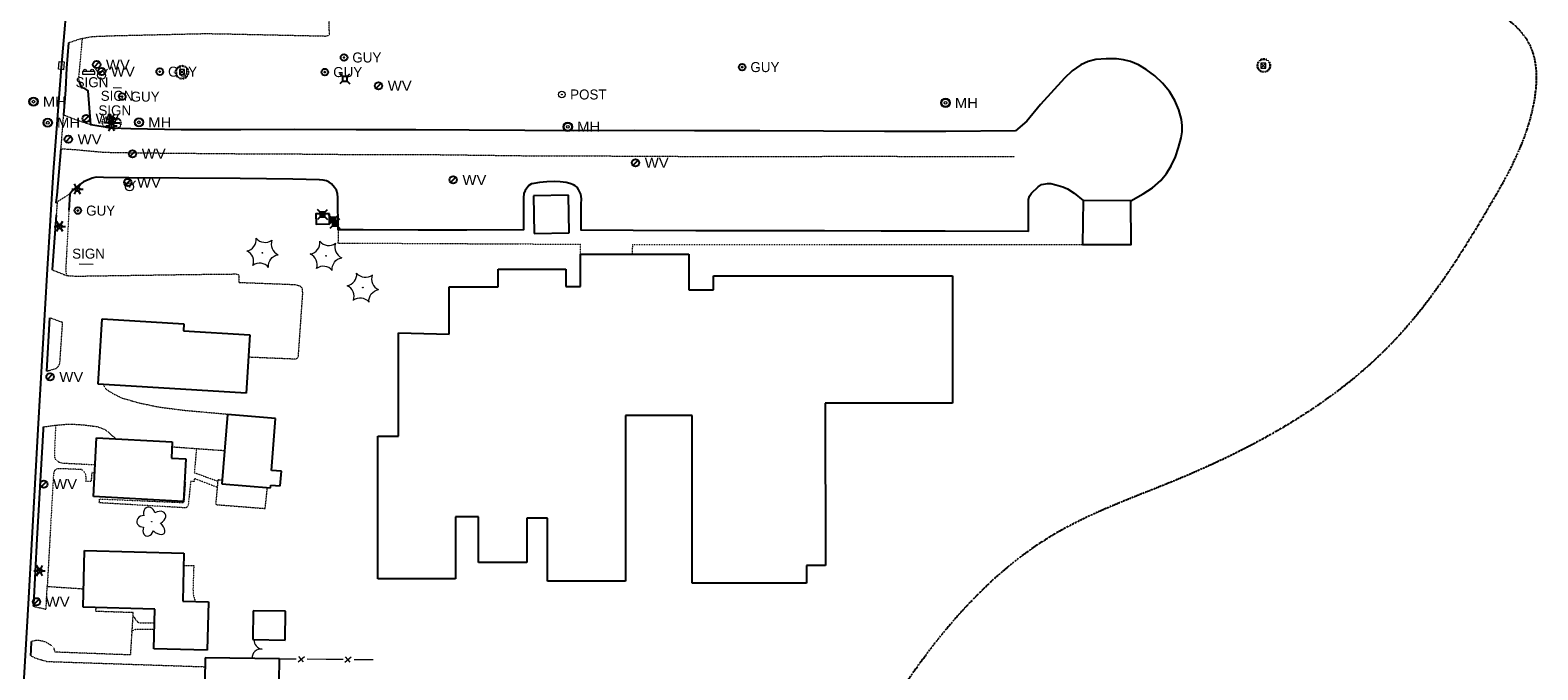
# Model space of a CAD drawing. Extents: x 386588 to 390135, y 96998 to 113606.
# Tile 34 of 92: x 387879 to 388602, y 99596 to 99903. Entities that reach past the tile are written whole.
import ezdxf
from ezdxf.enums import TextEntityAlignment as Align

# ---------------------------------------------------------------- set-up
doc = ezdxf.new("R2010")
doc.units = 0
doc.header["$MEASUREMENT"] = 0
for name, pattern in [('Echnl', [0.4, 0.145, -0.02, 0.01, -0.02, 0.01, -0.02, 0.01, -0.02, 0.145]), ('Wisdot1', [0.0625, 0.03125, -0.03125]), ('Wisdot2', [0.125, 0.0625, -0.0625]), ('Wisdot3', [0.1875, 0.125, -0.0625]), ('Wisdot5', [0.1, 0.05, -0.05])]:
    doc.linetypes.add(name, pattern=pattern)
for name, color, linetype, lineweight in [('E_BLD', 241, 'Continuous', 25), ('E_DRN', 40, 'Continuous', 15), ('E_DWY', 2, 'Wisdot3', 15), ('E_LAND_Vegetation', 3, 'Continuous', 15), ('E_LTG', 21, 'Continuous', 25), ('E_LTG_Footing', 2, 'Wisdot1', 30), ('E_MISCPROP', 30, 'Continuous', 15), ('E_MISCPROP_Railing', 30, 'Continuous', 15), ('E_PATH_Sidewalk', 2, 'Wisdot5', 15), ('E_RDWY', 21, 'Continuous', 25), ('E_RDWY_AsphConc', 200, 'Continuous', 25), ('E_SGN', 21, 'Continuous', 15), ('E_STRUCT_Joint', 200, 'Wisdot3', 15), ('E_UTL_AG_Bold', 30, 'Continuous', 25), ('E_UTL_E', 1, 'Continuous', 15), ('E_UTL_EGuyWire', 200, 'Continuous', 25), ('E_UTL_MH', 30, 'Continuous', 15), ('E_UTL_W', 5, 'Continuous', 25), ('E_UTL_WHydrant', 4, 'Continuous', 15), ('E_WTR_Edge', 4, 'Echnl', 25), ('P_EC_Misc', 4, 'Wisdot2', 25)]:
    doc.layers.add(name, color=color, linetype=linetype, lineweight=lineweight)
doc.styles.add('Style-dot_font5', font='dot_font5.shx')

# ---------------------------------------------------------------- blocks, each defined once
blk = doc.blocks.new('GUY')
at = {"layer": 'E_UTL_EGuyWire'}
for radius in [4, 0.5]:
    blk.add_circle((0, 0), radius, dxfattribs=at)
at = {"layer": 'E_UTL_EGuyWire', "style": 'Style-dot_font5'}
blk.add_text('GUY', height=12, dxfattribs=at).set_placement((10, 0), align=Align.MIDDLE_LEFT)
blk = doc.blocks.new('HYD')
at = {"layer": 'E_UTL_WHydrant'}
for p, q in [((-3.8, 3.8), (-8.3, 8.3)), ((3.8, 3.8), (8.3, 8.3))]:
    blk.add_line(p, q, dxfattribs=at)
for radius in [5.48, 0.42]:
    blk.add_circle((0, 0), radius, dxfattribs=at)
blk = doc.blocks.new('INLET')
at = {"layer": 'E_DRN', "flags": 128}
blk.add_lwpolyline([(-7.5, 10), (7.5, 10), (7.5, 0), (-7.5, 0)], close=True, dxfattribs=at)
blk = doc.blocks.new('LPOL')
at = {"layer": 'E_LTG'}
for p, q in [((-4, 0), (-1.5, 0)), ((-0.8, 1.3), (-2, 3.5)), ((0.8, 1.3), (2, 3.5)), ((1.5, 0), (4, 0)), ((-2, -3.5), (-0.8, -1.3)), ((2, -3.5), (0.8, -1.3))]:
    blk.add_line(p, q, dxfattribs=at)
for radius in [1.5, 1.5, 1.5, 0.125]:
    blk.add_circle((0, 0), radius, dxfattribs=at)
blk = doc.blocks.new('MH')
at = {"layer": 'E_UTL_MH'}
for radius in [5, 4, 1.5]:
    blk.add_circle((0, 0), radius, dxfattribs=at)
at = {"layer": 'E_UTL_MH', "style": 'Style-dot_font5', "width": 1.111111}
blk.add_text('MH', height=10.8, dxfattribs=at).set_placement((10, 0), align=Align.MIDDLE_LEFT)
blk = doc.blocks.new('CTRE')
at = {"layer": 'E_LAND_Vegetation'}
blk.add_circle((0, 0), 0.223, dxfattribs=at)
for centre, start, end in [((-12, 9), 280.2067, 5.9716), ((-13.8, -5.9), 340.2113, 65.9762), ((1.8, 14.9), 220.2113, 305.9762), ((13.8, 5.9), 160.2113, 245.9762), ((-1.8, -14.9), 40.2113, 125.9762)]:
    blk.add_arc(centre, 7.87, start, end, dxfattribs=at)
at = {"layer": 'E_LAND_Vegetation', "extrusion": (0, 0, -1)}
blk.add_arc((-12, -9), 7.87, 354.0728, 79.7489, dxfattribs=at)
blk = doc.blocks.new('SIGN')
at = {"layer": 'E_SGN', "lineweight": 13, "style": 'Style-dot_font5'}
blk.add_text('SIGN', height=12, dxfattribs=at).set_placement((0, 0), align=Align.MIDDLE_CENTER)
blk = doc.blocks.new('DTRE')
at = {"layer": 'E_LAND_Vegetation'}
blk.add_circle((-0.2, 0), 0.183, dxfattribs=at)
for centre, major_axis, ratio in [((-1.9, 5.3), (1.36, -4.98), 0.782863), ((-5.9, 0.2), (4.93, -0.12), 0.832022), ((4.1, 2.7), (-5.27, -2.93), 0.691916), ((-2.5, -5.2), (1.8, 4.86), 0.716896), ((3.5, -3.7), (-5.01, 4.58), 0.560249)]:
    blk.add_ellipse(centre, major_axis=major_axis, ratio=ratio, start_param=1.570796, end_param=4.712389, dxfattribs=at)
blk = doc.blocks.new('WV')
at = {"layer": 'E_UTL_W'}
blk.add_line((-2.8, -2.8), (2.8, 2.8), dxfattribs=at)
blk.add_circle((0, 0), 4, dxfattribs=at)
at = {"layer": 'E_UTL_W', "style": 'Style-dot_font5', "width": 1.111111}
blk.add_text('WV', height=10.8, dxfattribs=at).set_placement((10, 0), align=Align.MIDDLE_LEFT)
blk = doc.blocks.new('TWR')
at = {"layer": 'E_MISCPROP'}
for p, q in [((-12.5, 12.5), (12.5, -12.5)), ((-12.5, -12.5), (12.5, 12.5))]:
    blk.add_line(p, q, dxfattribs=at)
at = {"layer": 'E_MISCPROP', "flags": 128}
blk.add_lwpolyline([(-12.5, -12.5), (12.5, -12.5), (12.5, 12.5), (-12.5, 12.5)], close=True, dxfattribs=at)
blk = doc.blocks.new('*U551', base_point=(387951.63, 99880.53, 1608.35))
at = {"layer": 'E_MISCPROP', "xscale": 0.096, "yscale": 0.096, "zscale": 0.096}
blk.add_blockref('TWR', (387951.63, 99880.53, 1608.35), dxfattribs=at)
blk = doc.blocks.new('*U550', base_point=(387940.96, 99883.27, 1607.27))
at = {"layer": 'E_UTL_EGuyWire', "xscale": 0.2, "yscale": 0.2, "zscale": 0.2}
blk.add_blockref('GUY', (387940.96, 99883.27, 1607.27), dxfattribs=at)
blk = doc.blocks.new('*U552', base_point=(387923, 99871.3, 1606.08))
at = {"layer": 'E_UTL_EGuyWire', "xscale": 0.2, "yscale": 0.2, "zscale": 0.2}
blk.add_blockref('GUY', (387923, 99871.3, 1606.08), dxfattribs=at)
blk = doc.blocks.new('*U555', base_point=(387905.69, 99860.81, 1605.14))
at = {"layer": 'E_UTL_W', "xscale": 0.2222222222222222, "yscale": 0.2222222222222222, "zscale": 0.2222222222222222}
blk.add_blockref('WV', (387905.69, 99860.81, 1605.14), dxfattribs=at)
blk = doc.blocks.new('SGNDP')
at = {"flags": 128}
blk.add_lwpolyline([(0.075, 0.035), (0.075, 0.105), (-0.275, 0.105), (-0.275, 0.035)], close=True, dxfattribs=at)
for centre in [(-0.2, 0), (0, 0)]:
    blk.add_circle(centre, 0.035)
blk = doc.blocks.new('*U553', base_point=(387905.13, 99883.88, 1606.06))
at = {"layer": 'E_SGN', "xscale": 17.14285592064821, "yscale": 17.14285592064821, "zscale": 17.14285592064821, "rotation": 180}
blk.add_blockref('SGNDP', (387905.13, 99883.88, 1606.06), dxfattribs=at)
blk = doc.blocks.new('PED')
at = {"layer": 'E_UTL_AG_Bold'}
for p, q in [((-2.5, 2.5), (-5.3, 5.3)), ((2.5, 2.5), (5.3, 5.3)), ((-2.5, -2.5), (-5.3, -5.3)), ((2.5, -2.5), (5.3, -5.3))]:
    blk.add_line(p, q, dxfattribs=at)
at = {"layer": 'E_UTL_AG_Bold', "flags": 128}
blk.add_lwpolyline([(-2.5, -2.5), (2.5, -2.5), (2.5, 2.5), (-2.5, 2.5)], close=True, dxfattribs=at)
blk = doc.blocks.new('*U559', base_point=(388029.82, 99879.85, 1608.07))
at = {"layer": 'E_UTL_AG_Bold', "xscale": 0.2251829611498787, "yscale": 0.2251829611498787, "zscale": 0.2251829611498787}
blk.add_blockref('PED', (388029.82, 99879.85, 1608.07), dxfattribs=at)
blk = doc.blocks.new('*U562', base_point=(388029.38, 99890.07, 1607.4))
at = {"layer": 'E_UTL_EGuyWire', "xscale": 0.2, "yscale": 0.2, "zscale": 0.2}
blk.add_blockref('GUY', (388029.38, 99890.07, 1607.4), dxfattribs=at)
blk = doc.blocks.new('*U561', base_point=(388020.2, 99883.08, 1607.25))
at = {"layer": 'E_UTL_EGuyWire', "xscale": 0.2, "yscale": 0.2, "zscale": 0.2}
blk.add_blockref('GUY', (388020.2, 99883.08, 1607.25), dxfattribs=at)
blk = doc.blocks.new('*U558', base_point=(388024.98, 99810.43, 1606.93))
at = {"layer": 'E_UTL_E', "xscale": 0.2251829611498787, "yscale": 0.2251829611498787, "zscale": 0.2251829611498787}
blk.add_blockref('PED', (388024.98, 99810.43, 1606.93), dxfattribs=at)
blk = doc.blocks.new('*U556', base_point=(388019.03, 99814.68, 1608.34))
at = {"layer": 'E_UTL_E', "xscale": 0.2251829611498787, "yscale": 0.2251829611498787, "zscale": 0.2251829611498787}
blk.add_blockref('PED', (388019.03, 99814.68, 1608.34), dxfattribs=at)
blk = doc.blocks.new('*U557', base_point=(388024.24, 99812.18, 1608.89))
at = {"layer": 'E_UTL_AG_Bold', "xscale": 0.2251829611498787, "yscale": 0.2251829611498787, "zscale": 0.2251829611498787}
blk.add_blockref('PED', (388024.24, 99812.18, 1608.89), dxfattribs=at)
blk = doc.blocks.new('*U565', base_point=(388024.98, 99810.43, 1606.93))
at = {"layer": 'E_UTL_E', "xscale": 0.2251829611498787, "yscale": 0.2251829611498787, "zscale": 0.2251829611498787}
blk.add_blockref('PED', (388024.98, 99810.43, 1606.93), dxfattribs=at)
blk = doc.blocks.new('*U563', base_point=(388019.03, 99814.68, 1608.34))
at = {"layer": 'E_UTL_E', "xscale": 0.2251829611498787, "yscale": 0.2251829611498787, "zscale": 0.2251829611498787}
blk.add_blockref('PED', (388019.03, 99814.68, 1608.34), dxfattribs=at)
blk = doc.blocks.new('*U564', base_point=(388024.24, 99812.18, 1608.89))
at = {"layer": 'E_UTL_AG_Bold', "xscale": 0.2251829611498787, "yscale": 0.2251829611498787, "zscale": 0.2251829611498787}
blk.add_blockref('PED', (388024.24, 99812.18, 1608.89), dxfattribs=at)
blk = doc.blocks.new('POST')
at = {"layer": 'E_MISCPROP'}
for radius in [4, 0.5]:
    blk.add_circle((0, 0), radius, dxfattribs=at)
at = {"layer": 'E_MISCPROP', "style": 'Style-dot_font5'}
blk.add_text('POST', height=12, dxfattribs=at).set_placement((10, 0), align=Align.MIDDLE_LEFT)
blk = doc.blocks.new('*U566', base_point=(388133.86, 99872.33, 1608.54))
at = {"layer": 'E_MISCPROP', "xscale": 0.1999999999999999, "yscale": 0.1999999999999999, "zscale": 0.1999999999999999}
blk.add_blockref('POST', (388133.86, 99872.33, 1608.54), dxfattribs=at)
blk = doc.blocks.new('*U567', base_point=(388468.79, 99886.13, 1605.19))
at = {"layer": 'E_MISCPROP', "xscale": 0.096, "yscale": 0.096, "zscale": 0.096}
blk.add_blockref('TWR', (388468.79, 99886.13, 1605.19), dxfattribs=at)

msp = doc.modelspace()

# ---------------------------------------------------------------- linework, layer by layer
at = {"layer": 'E_BLD'}
for p, q in [((388137.1, 99824.1), (388120.3, 99823.79)), ((388120.3, 99823.79), (388120.64, 99805.61)), ((388120.3, 99823.79), (388120.3, 99823.79)), ((388137.44, 99805.93), (388137.1, 99824.1)), ((388120.64, 99805.61), (388137.44, 99805.93)), ((388120.64, 99805.61), (388120.64, 99805.61)), ((388137.44, 99805.93), (388137.44, 99805.93)), ((388142.82, 99780.33), (388142.82, 99795.85)), ((388142.82, 99795.85), (388194.75, 99795.85)), ((388194.75, 99795.85), (388194.75, 99778.64)), ((388103.3, 99780.05), (388103.3, 99788.52)), ((388103.3, 99788.52), (388135.76, 99788.52)), ((388135.76, 99788.52), (388135.76, 99780.33)), ((388135.76, 99780.33), (388142.82, 99780.33)), ((388206.61, 99778.64), (388206.61, 99785.41)), ((388206.61, 99785.41), (388321.28, 99785.33)), ((388321.28, 99785.33), (388321.28, 99724.36)), ((388079.87, 99757.48), (388079.87, 99780.05)), ((388079.87, 99780.05), (388103.3, 99780.05)), ((388194.75, 99778.64), (388206.61, 99778.64)), ((387911.37, 99733.48), (387913.3, 99764.74)), ((387913.3, 99764.74), (387913.3, 99764.74)), ((387913.3, 99764.74), (387952.49, 99762.32)), ((387952.49, 99762.32), (387952.29, 99759.05)), ((387952.29, 99759.05), (387984.18, 99757.08)), ((387952.49, 99762.32), (387952.49, 99762.32)), ((387984.18, 99757.08), (387982.45, 99729.09)), ((387984.18, 99757.08), (387984.18, 99757.08)), ((388055.45, 99758.01), (388079.87, 99757.48)), ((388055.45, 99708.51), (388055.45, 99758.01)), ((387982.45, 99729.09), (387911.37, 99733.48)), ((387982.45, 99729.09), (387982.45, 99729.09)), ((388321.28, 99724.36), (388260.28, 99724.36)), ((388260.28, 99724.36), (388260.34, 99646.56)), ((387973.54, 99718.95), (387970.78, 99685.73)), ((387973.54, 99718.95), (387973.54, 99718.95)), ((387996.58, 99717.04), (387973.54, 99718.95)), ((387994.51, 99692.06), (387996.58, 99717.04)), ((387996.58, 99717.04), (387996.58, 99717.04)), ((388196.38, 99718.41), (388164.4, 99718.41)), ((388164.4, 99718.41), (388164.4, 99638.92)), ((388196.38, 99638.08), (388196.38, 99718.41)), ((388045.54, 99640.06), (388045.54, 99708.51)), ((388045.54, 99708.51), (388055.45, 99708.51)), ((387909.12, 99679.51), (387910.61, 99707.78)), ((387910.61, 99707.78), (387946.96, 99705.87)), ((387910.61, 99707.78), (387910.61, 99707.78)), ((387946.96, 99705.87), (387946.54, 99697.97)), ((387946.96, 99705.87), (387946.96, 99705.87)), ((387946.54, 99697.97), (387946.54, 99697.97)), ((387946.54, 99697.97), (387953.41, 99697.61)), ((387953.41, 99697.61), (387952.34, 99677.25)), ((387953.41, 99697.61), (387953.41, 99697.61)), ((387999.35, 99691.66), (387994.51, 99692.06)), ((387994.51, 99692.06), (387994.51, 99692.06)), ((387998.77, 99684.7), (387999.35, 99691.66)), ((387999.35, 99691.66), (387999.35, 99691.66)), ((387952.34, 99677.25), (387909.12, 99679.51)), ((387909.12, 99679.51), (387909.12, 99679.51)), ((387970.78, 99685.73), (387970.78, 99685.73)), ((387970.78, 99685.73), (387994.14, 99683.79)), ((387994.14, 99683.79), (387994.24, 99685.08)), ((387994.14, 99683.79), (387994.14, 99683.79)), ((387994.24, 99685.08), (387994.24, 99685.08)), ((387994.24, 99685.08), (387998.77, 99684.7)), ((388093.94, 99669.76), (388082.9, 99669.76)), ((388082.9, 99669.76), (388082.9, 99640.06)), ((388093.94, 99647.98), (388093.94, 99669.76)), ((388127.05, 99669.19), (388117.14, 99669.19)), ((388117.14, 99669.19), (388117.14, 99647.98)), ((388127.05, 99638.92), (388127.05, 99669.19)), ((387904.23, 99626.49), (387904.94, 99653.71)), ((387904.94, 99653.71), (387904.94, 99653.71)), ((387904.94, 99653.71), (387952.6, 99652.47)), ((387952.6, 99652.47), (387952, 99629.36)), ((387952.6, 99652.47), (387952.6, 99652.47)), ((388117.14, 99647.98), (388093.94, 99647.98)), ((388260.34, 99646.56), (388251.29, 99646.56)), ((388251.29, 99646.56), (388251.29, 99638.08)), ((388082.9, 99640.06), (388045.54, 99640.06)), ((388164.4, 99638.92), (388127.05, 99638.92)), ((388251.29, 99638.08), (388196.38, 99638.08)), ((387952, 99629.36), (387952, 99629.36)), ((387952, 99629.36), (387964.39, 99629.03)), ((387964.39, 99629.03), (387963.78, 99605.88)), ((387904.23, 99626.49), (387904.23, 99626.49)), ((387938.62, 99625.59), (387904.23, 99626.49)), ((387938.13, 99606.54), (387938.62, 99625.59)), ((387938.62, 99625.59), (387938.62, 99625.59)), ((387985.79, 99624.79), (387985.56, 99610.94)), ((388001.33, 99624.54), (387985.79, 99624.79)), ((388001.11, 99610.69), (388001.33, 99624.54)), ((388001.33, 99624.54), (388001.33, 99624.54)), ((387985.56, 99610.94), (387985.56, 99610.94)), ((387985.56, 99610.94), (388001.11, 99610.69)), ((388001.11, 99610.69), (388001.11, 99610.69)), ((387963.78, 99605.88), (387938.13, 99606.54)), ((387962.72, 99602.24), (387962.41, 99576.58)), ((387998.36, 99601.81), (387962.72, 99602.24)), ((387963.78, 99605.88), (387963.78, 99605.88)), ((387997.41, 99521.85), (387998.36, 99601.81)), ((387998.36, 99601.81), (387998.36, 99601.81))]:
    msp.add_line(p, q, dxfattribs=at)
at = {"layer": 'E_DWY', "flags": 128}
for points in [[(387897.23, 99897.16), (387902.75, 99899.04), (387908.9, 99900.15), (387920.01, 99900.56), (387935.8, 99900.92), (387948.1, 99901.21), (387962.78, 99901.54), (387973.27, 99901.38), (388020.52, 99900.36), (388022.06, 99900.64), (388022.38, 99901.26), (388021.56, 99928.75), (388020.96, 99932.41), (388012.81, 99953.42), (388007.66, 99953.99)], [(387889.42, 99788.22), (387896.35, 99785.52), (387900.74, 99785.23), (387954.63, 99786.03), (387977.62, 99786.28), (387978.52, 99786.06), (387978.99, 99785.59), (387978.91, 99782.24), (388005.87, 99781.21), (388008.1, 99780.6), (388009.21, 99779.53), (388009.43, 99776.93), (388007.31, 99746.53), (388006.73, 99745.68), (388006.1, 99745.41), (387983.51, 99746.35)], [(387886.59, 99739.64), (387891.41, 99740.98), (387892.53, 99742.31), (387893.03, 99743.3), (387894.37, 99763), (387888.08, 99765.26)], [(387913.93, 99733.32), (387914.36, 99732.12), (387915.25, 99731.1), (387916.95, 99729.86), (387918.86, 99728.78), (387922.74, 99726.85), (387931.02, 99724.48), (387940.44, 99722.5), (387952.8, 99720.92), (387975.18, 99718.93), (387975.17, 99718.81)], [(387885.04, 99712.96), (387891.06, 99713.78), (387897.72, 99714.34), (387904.38, 99713.95), (387911.15, 99713.06), (387915.07, 99711.5), (387919.84, 99707.29)], [(387972.09, 99701.46), (387946.82, 99703.27)], [(387970.92, 99687.33), (387968.85, 99687.52), (387967.8, 99675.71), (387991.55, 99673.84), (387992.62, 99683.92)], [(387880.29, 99626.96), (387886.44, 99625.5), (387886.98, 99636.47), (387904.46, 99635.32)], [(387910.28, 99626.33), (387910.18, 99624.65), (387928.14, 99624.04), (387926.86, 99603.61), (387890.78, 99604.96), (387890.17, 99607.02), (387889.22, 99607.96), (387887.68, 99608.93), (387886.15, 99609.82), (387884.88, 99610.15), (387883.03, 99610.5), (387881.65, 99610.53), (387879.3, 99610.03)], [(387878.91, 99603.38), (387881.26, 99602.13), (387884.17, 99601.28), (387886.86, 99600.48), (387962.67, 99597.95)]]:
    msp.add_lwpolyline(points, dxfattribs=at)
at = {"layer": 'E_LAND_Vegetation'}
for centre, start, end in [((387990.59, 99610.79), 178.24448, 263.58226), ((387989.6, 99602.03), 83.59759, 180.74532)]:
    msp.add_arc(centre, 4.41, start, end, dxfattribs=at)
at = {"layer": 'E_LTG_Footing'}
for points in [[(388472.72, 99883.86, 1605.23), (388473.58, 99885.1, 1605.24), (388473.76, 99886.59, 1605.25), (388473.22, 99888, 1605.26), (388473.22, 99888, 1605.26), (388472.09, 99888.99, 1605.22), (388470.64, 99889.34, 1605.19), (388469.19, 99888.99, 1605.15), (388469.19, 99888.99, 1605.15), (388468.07, 99887.99, 1605.16), (388467.53, 99886.59, 1605.17), (388467.71, 99885.1, 1605.18), (388468.56, 99883.87, 1605.2), (388469.89, 99883.17, 1605.21), (388471.39, 99883.16, 1605.22), (388472.72, 99883.86, 1605.23), (388472.72, 99883.86, 1605.23)], [(387953.37, 99880.38, 1608.04), (387954.41, 99881.52, 1608.1), (387954.76, 99883.02, 1608.17), (387954.35, 99884.5, 1608.24), (387954.35, 99884.5, 1608.24), (387953.3, 99885.58, 1608.23), (387951.86, 99886.03, 1608.22), (387950.37, 99885.74, 1608.21), (387950.37, 99885.74, 1608.21), (387949.26, 99884.85, 1608.19), (387948.66, 99883.55, 1608.16), (387948.72, 99882.12, 1608.14), (387949.42, 99880.87, 1608.11), (387950.61, 99880.07, 1608.09), (387952.03, 99879.89, 1608.06), (387953.37, 99880.38, 1608.04), (387953.37, 99880.38, 1608.04)]]:
    msp.add_polyline3d(points, close=True, dxfattribs=at)
at = {"layer": 'E_MISCPROP_Railing'}
for p, q in [((388007.32, 99600.32), (388010.35, 99602.91)), ((388007.49, 99602.93), (388009.72, 99600.35)), ((388029.82, 99600.1), (388032.85, 99602.68)), ((388029.98, 99602.71), (388032.22, 99600.13))]:
    msp.add_line(p, q, dxfattribs=at)
at = {"layer": 'E_MISCPROP_Railing', "flags": 128}
for points in [[(387998.36, 99601.81), (388006.4, 99601.73)], [(388011.71, 99601.68), (388020.86, 99601.59)], [(388020.86, 99601.59), (388028.9, 99601.51)], [(388034.21, 99601.46), (388043.35, 99601.37)]]:
    msp.add_lwpolyline(points, dxfattribs=at)
at = {"layer": 'E_PATH_Sidewalk'}
for p, q in [((388026.53, 99807.49), (388026.48, 99801.12)), ((388026.48, 99801.12), (388142.81, 99800.53)), ((388142.82, 99795.85), (388142.81, 99800.53))]:
    msp.add_line(p, q, dxfattribs=at)
at = {"layer": 'E_PATH_Sidewalk', "ltscale": 8}
for q in [(388167.61, 99795.85), (388383.61, 99800.42, 1605.09)]:
    msp.add_line((388167.72, 99800.4), q, dxfattribs=at)
at = {"layer": 'E_PATH_Sidewalk', "flags": 128}
for points in [[(387903.75, 99899.22), (387901.99, 99880.02), (387902.02, 99879.54), (387902.34, 99878.65)], [(387897.39, 99816.78), (387895.83, 99788.1), (387896.3, 99785.54)], [(387890.98, 99713.77), (387890.41, 99698.79), (387890.98, 99697.23), (387892.53, 99696.12), (387894.32, 99695.62), (387909.93, 99694.84)], [(387958.58, 99702.43), (387957.55, 99691.01), (387968.8, 99686.94)], [(387909.73, 99690.98), (387908.4, 99691.04), (387908.03, 99686.72), (387905.55, 99686.8), (387905.7, 99688.49), (387905.41, 99690.21), (387904.65, 99691.46), (387903.61, 99692.47), (387902.81, 99692.54), (387893.31, 99692.91), (387891.36, 99692.75), (387890.34, 99691.79), (387889.98, 99690.08), (387886.98, 99636.47)], [(387968.53, 99683.96), (387957.49, 99688.24), (387957.46, 99686.85), (387955.79, 99686.78), (387954.64, 99675.33), (387954.13, 99674.48), (387953.43, 99674.13), (387911.94, 99676.56), (387912.15, 99678.4), (387951.98, 99676.71), (387952.48, 99676.82), (387952.73, 99677.28), (387953.41, 99686.51), (387952.83, 99686.59)], [(387952.44, 99646.47), (387957.28, 99646.42), (387956.91, 99635.17), (387957.08, 99632.35), (387957.78, 99630), (387958.15, 99629.2)], [(387928.06, 99622.75), (387929.54, 99620.28), (387930.57, 99619.28), (387931.47, 99618.99), (387938.45, 99618.98)], [(387927.56, 99614.74), (387928.9, 99615.79), (387929.9, 99616.02), (387938.37, 99615.93)]]:
    msp.add_lwpolyline(points, dxfattribs=at)
at = {"layer": 'E_RDWY', "flags": 128}
for points in [[(387902.11, 99984.26), (387897.43, 99927.91), (387893.66, 99885.2), (387889.8, 99835.25), (387886.93, 99788.54), (387882.47, 99711.83), (387879.56, 99659.5), (387877.86, 99628.12), (387876.56, 99606), (387874.16, 99565.33)], [(387897.23, 99897.16), (387896.16, 99885), (387895.71, 99874.65)], [(387891.3, 99814.44), (387889.43, 99788.4), (387889.42, 99788.22)], [(387888.08, 99765.26), (387886.59, 99739.64)], [(387885.04, 99712.96), (387884.97, 99711.69), (387882.05, 99659.36), (387880.35, 99627.98), (387880.29, 99626.96)], [(387879.3, 99610.03), (387879.06, 99605.85), (387878.91, 99603.38)]]:
    msp.add_lwpolyline(points, dxfattribs=at)
at = {"layer": 'E_RDWY_AsphConc'}
msp.add_line((388357, 99859.61, 1605.79), (388351.56, 99854.83, 1607.33), dxfattribs=at)
at = {"layer": 'E_RDWY_AsphConc', "flags": 128}
for points in [[(387895.71, 99874.51), (387894.73, 99862.52)], [(388351.56, 99854.83), (388318.1, 99854.53), (388288.67, 99854.62), (388259.4, 99854.77), (388228.89, 99854.86), (388197.55, 99854.97), (388168.51, 99855.11), (388139.7, 99854.91), (388116.06, 99855.03), (388089.47, 99855.15), (388063.9, 99855.37), (388035.13, 99855.41), (388005.65, 99855.48), (387979.85, 99855.4), (387951.29, 99855.37), (387927.07, 99855.81), (387917.72, 99856.26), (387907.91, 99857.78), (387906.58, 99874.03), (387905.05, 99875.24), (387903.66, 99875.51), (387902.34, 99878.65)], [(387893.46, 99846.37), (387891.61, 99824.04), (387891.15, 99820.62), (387891.77, 99820.8)], [(388357.74, 99806.61), (388317.8, 99806.73), (388287.13, 99806.81), (388259.91, 99806.91), (388227.79, 99806.91), (388198.19, 99806.94), (388168.07, 99807.09), (388143.11, 99807.24), (388143.2, 99819.75), (388143.36, 99822.38), (388143.36, 99822.38), (388142.92, 99824.53), (388142.92, 99824.53), (388141.91, 99826.79), (388141.91, 99826.79), (388141.17, 99827.83), (388141.17, 99827.83), (388140.34, 99828.54), (388139.39, 99829.07), (388139.39, 99829.07), (388137.68, 99829.7), (388135.9, 99830.11), (388135.9, 99830.11), (388133.03, 99830.49), (388130.14, 99830.62), (388130.14, 99830.62), (388126.63, 99830.52), (388123.13, 99830.18), (388123.13, 99830.18), (388120.4, 99829.73), (388120.4, 99829.73), (388119.27, 99829.43), (388119.27, 99829.43), (388118.01, 99828.63), (388118.01, 99828.63), (388116.21, 99826.34), (388116.21, 99826.34), (388115.62, 99824.87), (388115.62, 99824.87), (388115.48, 99822.78), (388115.48, 99822.78), (388115.41, 99807.47), (388088.28, 99807.27), (388064.99, 99807.29), (388038.6, 99807.48), (388026.53, 99807.49), (388026.45, 99822.78), (388026.3, 99824.87), (388026.3, 99824.87), (388025.77, 99826.38), (388025.77, 99826.38), (388024.86, 99827.76), (388024.86, 99827.76), (388023.34, 99829.44), (388023.34, 99829.44), (388022.25, 99830.28), (388021, 99830.87), (388021, 99830.87), (388019.31, 99831.28), (388017.57, 99831.38), (388017.57, 99831.38), (388004.84, 99831.7), (387979.52, 99831.99), (387950.05, 99832.28), (387926.12, 99832.43), (387913.99, 99832.6), (387910.53, 99832.71), (387910.53, 99832.71), (387908.56, 99832.28), (387908.56, 99832.28), (387904.42, 99830.41), (387904.42, 99830.41), (387902.09, 99828.9), (387902.09, 99828.9), (387899.16, 99826.36), (387899.16, 99826.36), (387898.08, 99825.07), (387898.08, 99825.07), (387898.02, 99824.98), (387898.02, 99824.98), (387897.86, 99824.69), (387897.86, 99824.69), (387897.39, 99816.78)]]:
    msp.add_lwpolyline(points, dxfattribs=at)
at = {"layer": 'E_RDWY_AsphConc'}
for points in [[(388406.77, 99821.37, 1604.65), (388412.72, 99824.67, 1604.74), (388417.19, 99827.63, 1604.76), (388421.23, 99831.14, 1604.79), (388421.23, 99831.14, 1604.79), (388424.03, 99834.41, 1604.81), (388426.26, 99838.08, 1604.83), (388426.26, 99838.08, 1604.83), (388428.2, 99842.41, 1604.93), (388429.78, 99846.88, 1605.02), (388430.98, 99851.47, 1605.12), (388430.98, 99851.47, 1605.12), (388431.42, 99854.41, 1605.18), (388431.47, 99857.39, 1605.24), (388431.12, 99860.34, 1605.3), (388431.12, 99860.34, 1605.3), (388429.89, 99865.02, 1605.33), (388427.97, 99869.47, 1605.37), (388427.97, 99869.47, 1605.37), (388425.32, 99873.8, 1605.4), (388422.08, 99877.7, 1605.44), (388422.08, 99877.7, 1605.44), (388418.33, 99881.23, 1605.44), (388414.23, 99884.35, 1605.45), (388414.23, 99884.35, 1605.45), (388410.6, 99886.47, 1605.45), (388406.73, 99888.11, 1605.46), (388406.73, 99888.11, 1605.46), (388403.39, 99889.01, 1605.49), (388399.97, 99889.45, 1605.52), (388399.97, 99889.45, 1605.52), (388395, 99889.5, 1605.57), (388390.06, 99889.07, 1605.62), (388390.06, 99889.07, 1605.62), (388386.32, 99888.17, 1605.66), (388382.83, 99886.55, 1605.71), (388382.83, 99886.55, 1605.71), (388378.69, 99883.64, 1605.78), (388375.03, 99880.15, 1605.84), (388375.03, 99880.15, 1605.84), (388363.52, 99867.6, 1605.8), (388357, 99859.61, 1605.79)], [(388357.74, 99806.61, 1605.62), (388357.82, 99821.95, 1605.64), (388358.16, 99823.62, 1605.6), (388358.16, 99823.62, 1605.6), (388359.14, 99825.06, 1605.64), (388359.14, 99825.06, 1605.64), (388362.45, 99828.06, 1605.44), (388363.97, 99829.18, 1605.39), (388366.83, 99829.67, 1605.4), (388366.83, 99829.67, 1605.4), (388368.5, 99829.6, 1605.4), (388368.5, 99829.6, 1605.4), (388370.88, 99829.07, 1605.4), (388370.88, 99829.07, 1605.4), (388374.16, 99828.08, 1605.4), (388374.16, 99828.08, 1605.4), (388376.53, 99827.03, 1605.42), (388376.53, 99827.03, 1605.42), (388379.7, 99824.97, 1605.44), (388379.7, 99824.97, 1605.44), (388383.91, 99821.53, 1605.24)]]:
    msp.add_polyline3d(points, dxfattribs=at)
for points in [[(388383.91, 99821.53, 1605.24), (388383.61, 99800.42, 1605.09), (388406.96, 99800.34, 1604.63), (388406.77, 99821.37, 1604.65)], [(388022.34, 99815.17, 1608.26), (388015.91, 99815.05, 1608.27), (388015.98, 99810.11, 1608.25), (388022.41, 99810.27, 1608.28)], [(388022.34, 99815.17, 1608.26), (388015.91, 99815.05, 1608.27), (388015.98, 99810.11, 1608.25), (388022.41, 99810.27, 1608.28)]]:
    msp.add_polyline3d(points, close=True, dxfattribs=at)
at = {"layer": 'E_SGN'}
for p, q in [((387922.56, 99875.42), (387918.59, 99875.58)), ((387902.25, 99791.11), (387909.09, 99790.9))]:
    msp.add_line(p, q, dxfattribs=at)
at = {"layer": 'E_SGN', "flags": 128}
msp.add_lwpolyline([(387921.81, 99858.24), (387914.45, 99858.5), (387914.52, 99859.27), (387921.84, 99858.92)], close=True, dxfattribs=at)
at = {"layer": 'E_STRUCT_Joint', "flags": 128}
for points in [[(387907.91, 99857.78), (387901.47, 99859.88), (387894.73, 99862.52), (387893.46, 99846.37), (387900.22, 99845.91), (387914.21, 99844.65), (387927.03, 99844.41), (387950.92, 99844.18), (387980.05, 99843.93), (388004.75, 99843.84), (388035.5, 99843.55), (388063.78, 99843.62), (388089.18, 99843.31), (388115.65, 99842.98), (388139.78, 99842.91), (388169.34, 99842.79), (388198.06, 99842.63), (388227.78, 99842.55), (388259.35, 99842.68), (388287.17, 99842.69), (388317.42, 99842.64), (388351.12, 99842.63)], [(387897.86, 99824.69), (387891.77, 99820.8), (387891.3, 99814.44)]]:
    msp.add_lwpolyline(points, dxfattribs=at)
at = {"layer": 'E_WTR_Edge', "ltscale": 5}
msp.add_open_spline([(388460.09, 99963.41, 0.11), (388460.76, 99963.09, 0.07), (388473.6, 99957.09, -0.67), (388503.87, 99949.46, 0.36), (388526.28, 99931.34, -0.38), (388602.22, 99912.44, 0.05), (388601.94, 99859.26, -0.02), (388575.32, 99811.71, 0.01), (388529.32, 99738.53, 0), (388448.56, 99692.79, 0), (388350.87, 99659.58, 0), (388286.93, 99579.89, 0), (388255.3, 99513.23, 0), (388240.19, 99481.37)], degree=3, knots=[1596.699315, 1596.699315, 1596.699315, 1596.699315, 1599.146768, 1643.175399, 1687.20403, 1748.054282, 1778.14499, 1833.330737, 1911.005394, 2033.950326, 2101.520885, 2217.812109, 2324.231231, 2324.231231, 2324.231231, 2324.231231], dxfattribs=at)
at = {"layer": 'P_EC_Misc', "flags": 128}
msp.add_lwpolyline([(387920.61, 99856.24), (387921.57, 99856.69), (387922.24, 99857.51), (387922.49, 99858.55), (387922.49, 99858.55), (387922.16, 99859.79), (387921.23, 99860.67), (387919.98, 99860.96), (387919.98, 99860.96), (387915.86, 99861.37), (387914.68, 99861.19), (387913.73, 99860.45), (387913.27, 99859.35), (387913.27, 99859.35), (387913.4, 99858.11), (387914.16, 99857.12), (387915.32, 99856.65), (387915.32, 99856.65), (387919.54, 99856.25)], close=True, dxfattribs=at)

# ---------------------------------------------------------------- block references
at = {"layer": 'E_DRN', "xscale": 0.25, "yscale": 0.25, "zscale": 0.25, "rotation": 85.15079395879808}
msp.add_blockref('INLET', (387895, 99886.08), dxfattribs=at)
at = {"layer": 'E_LAND_Vegetation'}
for name, p, xscale, yscale, zscale in [('CTRE', (387990.23, 99796.42), 0.7108526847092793, 0.7108526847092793, 0.7108526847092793), ('CTRE', (388020.73, 99794.95), 0.7108526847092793, 0.7108526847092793, 0.7108526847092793), ('CTRE', (388038.4, 99779.71), 0.7108526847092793, 0.7108526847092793, 0.7108526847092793), ('DTRE', (387937.27, 99667.5), 0.6769248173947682, 0.6769248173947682, 0.6769248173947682)]:
    msp.add_blockref(name, p, dxfattribs=dict(at, xscale=xscale, yscale=yscale, zscale=zscale))
at = {"layer": 'E_LTG', "xscale": 0.692840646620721, "yscale": 0.692840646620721, "zscale": 0.692840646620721}
for p in [(387917.94, 99860.55), (387917.83, 99857.3), (387901.49, 99827), (387893.01, 99809.11), (387883.3, 99644.01)]:
    msp.add_blockref('LPOL', p, dxfattribs=at)
at = {"layer": 'E_MISCPROP'}
for name, p in [('*U551', (387951.58, 99883.04, 1608.35)), ('*U567', (388470.47, 99886.18, 1605.19))]:
    msp.add_blockref(name, p, dxfattribs=at)
at = {"layer": 'E_MISCPROP', "xscale": 2, "yscale": 2, "zscale": 2}
msp.add_blockref('*U566', (388133.86, 99872.33, 1608.54), dxfattribs=at)
at = {"layer": 'E_SGN'}
msp.add_blockref('*U553', (387905.13, 99883.88, 1606.06), dxfattribs=at)
at = {"layer": 'E_SGN', "xscale": 0.3999999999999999, "yscale": 0.3999999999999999, "zscale": 0.3999999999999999}
for p in [(387908.45, 99878.22), (387919.39, 99864.73), (387920.51, 99871.69), (387906.81, 99796.02)]:
    msp.add_blockref('SIGN', p, dxfattribs=at)
at = {"layer": 'E_UTL_AG_Bold', "xscale": 2, "yscale": 2, "zscale": 2}
for name, p in [('*U559', (388029.82, 99879.85, 1608.07)), ('*U557', (388024.28, 99812.17, 3217.77))]:
    msp.add_blockref(name, p, dxfattribs=at)
at = {"layer": 'E_UTL_AG_Bold'}
msp.add_blockref('*U564', (388024.24, 99812.18, 1608.89), dxfattribs=at)
at = {"layer": 'E_UTL_E', "xscale": 2, "yscale": 2, "zscale": 2}
for name, p in [('*U556', (388019.04, 99814.73, 1608.41)), ('*U558', (388025, 99810.45, 3213.87))]:
    msp.add_blockref(name, p, dxfattribs=at)
at = {"layer": 'E_UTL_E'}
for name, p in [('*U563', (388019.03, 99814.68, 1608.34)), ('*U565', (388024.98, 99810.43, 1606.93))]:
    msp.add_blockref(name, p, dxfattribs=at)
at = {"layer": 'E_UTL_EGuyWire'}
for name, p, xscale, yscale, zscale in [('*U562', (388029.38, 99890.07, 1607.4), 2, 2, 2), ('*U550', (387940.96, 99883.27, 1607.27), 2, 2, 2), ('*U561', (388020.2, 99883.08, 1607.25), 2, 2, 2), ('GUY', (388220.34, 99885.47), 0.3999999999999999, 0.3999999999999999, 0.3999999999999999), ('*U552', (387923, 99871.3, 1606.08), 2, 2, 2), ('GUY', (387901.66, 99816.66), 0.3999999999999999, 0.3999999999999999, 0.3999999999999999)]:
    msp.add_blockref(name, p, dxfattribs=dict(at, xscale=xscale, yscale=yscale, zscale=zscale))
at = {"layer": 'E_UTL_MH', "xscale": 0.4444444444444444, "yscale": 0.4444444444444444, "zscale": 0.4444444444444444}
for p in [(387880.41, 99868.89), (388317.97, 99868.32), (387887.22, 99858.81), (387931, 99858.98), (388136.73, 99856.85)]:
    msp.add_blockref('MH', p, dxfattribs=at)
at = {"layer": 'E_UTL_W'}
for name, p, xscale, yscale, zscale in [('WV', (387910.69, 99886.67), 0.4444444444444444, 0.4444444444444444, 0.4444444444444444), ('WV', (387913.11, 99883.33), 0.4444444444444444, 0.4444444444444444, 0.4444444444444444), ('WV', (388045.9, 99876.49), 0.4444444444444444, 0.4444444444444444, 0.4444444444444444), ('*U555', (387905.69, 99860.81, 1605.14), 2, 2, 2), ('WV', (387897.12, 99850.87), 0.4444444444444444, 0.4444444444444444, 0.4444444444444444), ('WV', (387927.9, 99843.91), 0.4444444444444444, 0.4444444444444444, 0.4444444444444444), ('WV', (388169.19, 99839.59), 0.4444444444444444, 0.4444444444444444, 0.4444444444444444), ('WV', (387925.62, 99830.12), 0.4444444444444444, 0.4444444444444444, 0.4444444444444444), ('WV', (388081.75, 99831.4), 0.4444444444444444, 0.4444444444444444, 0.4444444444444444), ('WV', (387888.35, 99736.93), 0.4444444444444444, 0.4444444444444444, 0.4444444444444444), ('WV', (387885.36, 99685.5), 0.4444444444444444, 0.4444444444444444, 0.4444444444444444), ('WV', (387881.81, 99629.12), 0.4444444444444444, 0.4444444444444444, 0.4444444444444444)]:
    msp.add_blockref(name, p, dxfattribs=dict(at, xscale=xscale, yscale=yscale, zscale=zscale))
at = {"layer": 'E_UTL_WHydrant', "xscale": 0.3477624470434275, "yscale": 0.3477624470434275, "zscale": 0.3477624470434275}
for p in [(387913.04, 99881.55), (387926.51, 99828.04)]:
    msp.add_blockref('HYD', p, dxfattribs=at)

doc.saveas('drawing.dxf')
